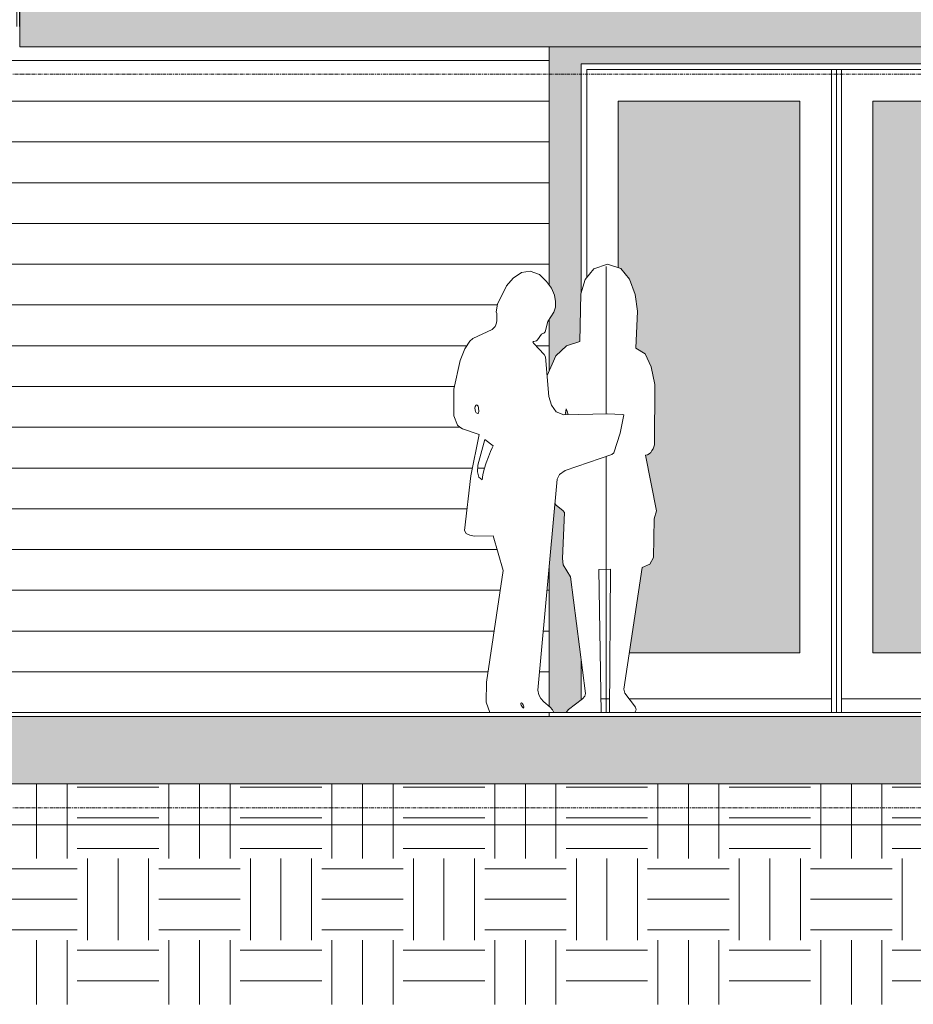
# Model space of a CAD drawing. Header units: inches. Extents: x 8250 to 9854, y -167 to 342.
# Tile 2 of 40: x 8433 to 8564, y -167 to -22. Entities that reach past the tile are written whole.
import ezdxf

# ---------------------------------------------------------------- set-up
doc = ezdxf.new("R2010")
doc.units = ezdxf.units.IN
doc.header["$MEASUREMENT"] = 0
doc.linetypes.add('Grid Line 1_2_', pattern=[0.875, 0.5, -0.125, 0.125, -0.125])
for name, color, linetype, lineweight in [('A-DETL-GENF-1', 8, 'Continuous', 9), ('A-DOOR', 31, 'Continuous', 18), ('A-DOOR-FRAM', 31, 'Continuous', 9), ('A-FLOR', 192, 'Continuous', 18), ('A-FLOR-LEVL-1', 51, 'Grid Line 1_2_', 9), ('A-GENM-1', 5, 'Continuous', 18), ('A-WALL-PATT-1', 111, 'Continuous', 9), ('C-BLDG-PADS', 91, 'Continuous', 9), ('C-BLDG-PADS-1', 91, 'Continuous', 18), ('C-TOPO', 7, 'Continuous', 9), ('I-WALL', 2, 'Continuous', 18), ('S-FNDN', 32, 'Continuous', 18)]:
    doc.layers.add(name, color=color, linetype=linetype, lineweight=lineweight)
pattern_1 = [(0, (8585.043, 0), (12, 12), [12, -12]), (0, (8585.043, 4.5), (12, 12), [12, -12]), (0, (8585.043, 9), (12, 12), [12, -12]), (90, (8586.543, 10.5), (-12, 12), [12, -12]), (90, (8591.043, 10.5), (-12, 12), [12, -12]), (90, (8595.543, 10.5), (-12, 12), [12, -12])]

# ---------------------------------------------------------------- blocks, each defined once
blk = doc.blocks.new('florence 23626 - florence 23626-698392-BUILDING ELEVATION - NORTH')
at = {"layer": 'A-DETL-GENF-1'}
for p, q in [((8517.11, -58.68), (8515.86, -60.24)), ((8519.16, -58), (8517.11, -58.68)), ((8518.93, -58.34), (8518.93, -58.67)), ((8518.93, -58.67), (8518.93, -59.43)), ((8521.09, -58.61), (8519.16, -58)), ((8522.39, -60.21), (8521.09, -58.61)), ((8515.86, -60.24), (8515.23, -62.35)), ((8518.93, -59.43), (8518.93, -60.4)), ((8518.93, -60.4), (8518.93, -61.49)), ((8523.19, -62.43), (8522.39, -60.21)), ((8518.93, -61.49), (8518.93, -67.72)), ((8515.23, -62.35), (8515.08, -69.39)), ((8523.57, -64.92), (8523.19, -62.43)), ((8523.3, -70.36), (8523.57, -64.92)), ((8518.93, -67.72), (8518.93, -68.31)), ((8515.08, -69.39), (8513.08, -69.99)), ((8518.93, -68.31), (8518.93, -68.54)), ((8518.93, -68.54), (8518.93, -68.94)), ((8518.93, -68.94), (8518.93, -69.57)), ((8513.08, -69.99), (8511.53, -71.48)), ((8518.93, -69.57), (8518.93, -70.2)), ((8518.93, -70.2), (8518.93, -70.81)), ((8518.93, -70.81), (8518.93, -73.62)), ((8524.68, -71.18), (8523.3, -70.36)), ((8511.53, -71.48), (8510.25, -74.37)), ((8525.58, -73.11), (8524.68, -71.18)), ((8518.93, -73.62), (8518.93, -74.86)), ((8526.1, -75.72), (8525.58, -73.11)), ((8518.93, -74.86), (8518.93, -75.1)), ((8518.93, -75.1), (8518.93, -75.28)), ((8518.93, -75.28), (8518.93, -75.43)), ((8518.93, -75.43), (8518.93, -75.55)), ((8518.93, -75.55), (8518.93, -75.69)), ((8518.93, -75.69), (8518.93, -75.87)), ((8518.93, -75.87), (8518.93, -77.15)), ((8526.05, -84.6), (8526.1, -75.72)), ((8518.93, -77.15), (8518.93, -80)), ((8512.9, -80.16), (8513.04, -79.28)), ((8513.27, -79.78), (8513.04, -79.28)), ((8513.27, -79.78), (8513.34, -80.15)), ((8525.51, -85.69), (8525.69, -85.43)), ((8525.69, -85.43), (8525.84, -85.15)), ((8525.84, -85.15), (8525.96, -84.86)), ((8525.96, -84.86), (8526.05, -84.6)), ((8518.93, -86.29), (8518.93, -86.46)), ((8518.93, -86.46), (8518.93, -87.6)), ((8524.73, -86.1), (8525.02, -86.05)), ((8526.36, -94.32), (8524.73, -86.1)), ((8525.02, -86.05), (8525.28, -85.9)), ((8525.28, -85.9), (8525.51, -85.69)), ((8518.93, -87.6), (8518.93, -88.15)), ((8518.93, -88.15), (8518.93, -88.59)), ((8518.93, -88.59), (8518.93, -88.84)), ((8518.93, -88.84), (8518.93, -90.27)), ((8518.93, -90.27), (8518.93, -92.55)), ((8518.93, -92.55), (8518.93, -98.39)), ((8511.39, -93.2), (8511.61, -93.54)), ((8511.61, -93.54), (8512.58, -94.24)), ((8512.82, -94.56), (8512.5, -101.34)), ((8512.58, -94.24), (8512.82, -94.56)), ((8525.91, -101.17), (8526.01, -95.5)), ((8526.01, -95.5), (8526.36, -94.32)), ((8518.93, -98.39), (8518.93, -105.49)), ((8512.5, -101.34), (8512.63, -102.27)), ((8525.35, -102.13), (8525.91, -101.17)), ((8512.63, -102.27), (8513.68, -104)), ((8517.87, -102.92), (8519.59, -102.87)), ((8518.93, -103.9), (8518.93, -102.49)), ((8518.93, -102.88), (8518.93, -102.49)), ((8518.93, -104.7), (8518.93, -102.88)), ((8518.93, -103.67), (8518.93, -102.89)), ((8519.59, -102.87), (8519.45, -124)), ((8521.55, -120.54), (8524.24, -102.62)), ((8524.24, -102.62), (8525.35, -102.13)), ((8513.68, -104), (8515.92, -121.19)), ((8518.22, -124), (8517.87, -102.92)), ((8518.93, -107.16), (8518.93, -103.67)), ((8518.93, -103.9), (8518.93, -119.17)), ((8518.93, -105.71), (8518.93, -104.7)), ((8518.93, -105.49), (8518.93, -117.39)), ((8518.93, -107.56), (8518.93, -105.71)), ((8518.93, -124), (8518.93, -107.16)), ((8518.93, -121.62), (8518.93, -107.56)), ((8518.93, -117.39), (8518.93, -118.81)), ((8518.93, -118.81), (8518.93, -121.01)), ((8518.93, -119.17), (8518.93, -122.17)), ((8515.78, -121.6), (8515.45, -121.98)), ((8515.92, -121.19), (8515.78, -121.6)), ((8518.93, -121.01), (8518.93, -121.68)), ((8518.93, -122.53), (8518.93, -121.62)), ((8518.93, -121.68), (8518.93, -122.18)), ((8521.7, -121.15), (8521.55, -120.54)), ((8523.25, -123.2), (8521.7, -121.15)), ((8515.45, -121.98), (8513.41, -123.54)), ((8518.93, -122.17), (8518.93, -123.55)), ((8518.93, -122.18), (8518.93, -123.45)), ((8518.93, -123.21), (8518.93, -122.53)), ((8523.37, -123.62), (8523.25, -123.2)), ((8511.79, -124), (8511.25, -124)), ((8511.25, -124), (8517.57, -124)), ((8513.07, -124), (8511.79, -124)), ((8513.41, -123.54), (8513.07, -124)), ((8513.07, -124), (8518.22, -124)), ((8530.72, -124), (8517.57, -124)), ((8519.45, -124), (8518.22, -124)), ((8518.93, -123.55), (8518.93, -123.21)), ((8518.93, -123.5), (8518.93, -123.39)), ((8518.93, -123.39), (8518.93, -123.42)), ((8518.93, -123.42), (8518.93, -123.46)), ((8518.93, -123.45), (8518.93, -124)), ((8518.93, -123.46), (8518.93, -124)), ((8518.93, -124), (8518.93, -123.5)), ((8523.18, -124), (8519.45, -124)), ((8523.18, -124), (8523.37, -123.62)), ((8523.35, -124), (8523.18, -124)), ((8525.79, -124), (8523.35, -124)), ((8527.83, -124), (8525.79, -124)), ((8529.38, -124), (8527.83, -124)), ((8530.38, -124), (8529.38, -124)), ((8530.72, -124), (8530.38, -124))]:
    blk.add_line(p, q, dxfattribs=at)
blk = doc.blocks.new('lisa 12 res 26737 - lisa 12 res 26737-698378-BUILDING ELEVATION - NORTH')
at = {"layer": 'A-DETL-GENF-1'}
for p, q in [((8505.27, -60.03), (8506.47, -59.23)), ((8506.47, -59.23), (8507.77, -59)), ((8507.77, -59), (8509.12, -59.53)), ((8504.25, -61.2), (8505.27, -60.03)), ((8509.12, -59.53), (8510.17, -60.53)), ((8510.17, -60.53), (8510.89, -61.54)), ((8502.93, -63.89), (8504.25, -61.2)), ((8510.89, -61.54), (8511.32, -62.53)), ((8511.32, -62.53), (8511.5, -63.47)), ((8511.5, -63.47), (8511.46, -64.33)), ((8502.74, -65.01), (8502.93, -63.89)), ((8502.84, -65.26), (8502.74, -65.01)), ((8511.25, -65.06), (8510.34, -66.44)), ((8511.46, -64.33), (8511.25, -65.06)), ((8502.71, -66.93), (8502.8, -66.63)), ((8502.8, -66.63), (8502.86, -66.28)), ((8502.86, -66.28), (8502.84, -65.26)), ((8510.34, -66.44), (8509.94, -67.97)), ((8499.33, -68.91), (8502.17, -67.61)), ((8502.17, -67.61), (8502.6, -67.15)), ((8502.6, -67.15), (8502.71, -66.93)), ((8509.83, -68.12), (8509.8, -68.13)), ((8509.85, -68.1), (8509.83, -68.12)), ((8509.88, -68.06), (8509.85, -68.1)), ((8509.94, -67.97), (8509.88, -68.06)), ((8498.13, -70.46), (8498.86, -69.31)), ((8498.86, -69.31), (8499.33, -68.91)), ((8508.23, -69.37), (8508.12, -69.45)), ((8508.12, -69.45), (8508.27, -69.68)), ((8508.48, -69.34), (8508.23, -69.37)), ((8508.67, -69.26), (8508.48, -69.34)), ((8508.81, -69.14), (8508.67, -69.26)), ((8509.43, -68.28), (8508.81, -69.14)), ((8509.62, -68.19), (8509.43, -68.28)), ((8509.73, -68.15), (8509.62, -68.19)), ((8509.8, -68.13), (8509.73, -68.15)), ((8497.45, -72.16), (8498.13, -70.46)), ((8508.27, -69.68), (8509.82, -71.27)), ((8496.51, -76.38), (8497.45, -72.16)), ((8509.82, -71.27), (8510.02, -71.64)), ((8510.02, -71.64), (8510.51, -77.45)), ((8496.53, -80.33), (8496.51, -76.38)), ((8510.51, -77.45), (8510.88, -78.77)), ((8499.66, -78.96), (8499.62, -79.19)), ((8499.62, -79.19), (8499.63, -79.45)), ((8499.63, -79.45), (8499.69, -79.68)), ((8499.73, -78.78), (8499.66, -78.96)), ((8499.69, -79.68), (8499.82, -79.86)), ((8499.73, -78.78), (8499.82, -78.69)), ((8499.96, -78.74), (8499.82, -78.69)), ((8500.08, -78.91), (8499.96, -78.74)), ((8500.16, -79.16), (8500.08, -78.91)), ((8500.21, -79.7), (8500.16, -79.16)), ((8500.16, -79.88), (8500.21, -79.7)), ((8510.88, -78.77), (8511.58, -79.72)), ((8497.07, -81.68), (8496.53, -80.33)), ((8499.82, -79.86), (8500.04, -79.95)), ((8500.04, -79.95), (8500.16, -79.88)), ((8511.58, -79.72), (8512.73, -80.17)), ((8512.73, -80.17), (8519.1, -80)), ((8519.1, -80), (8521.37, -80.11)), ((8521.55, -80.19), (8520.99, -82.88)), ((8521.37, -80.11), (8521.51, -80.16)), ((8521.51, -80.16), (8521.53, -80.17)), ((8521.53, -80.17), (8521.55, -80.19)), ((8497.37, -81.99), (8497.07, -81.68)), ((8497.79, -82.25), (8497.37, -81.99)), ((8500.24, -83.07), (8497.79, -82.25)), ((8499.03, -89.13), (8500.24, -83.07)), ((8500.02, -87.57), (8501.05, -83.82)), ((8502.28, -84.74), (8501.05, -83.82)), ((8520.99, -82.88), (8520.08, -85.74)), ((8501.89, -85.59), (8502.14, -85.03)), ((8502.14, -85.03), (8502.28, -84.74)), ((8501.27, -87.23), (8501.59, -86.35)), ((8501.59, -86.35), (8501.89, -85.59)), ((8519.78, -86), (8512.9, -88.34)), ((8520.08, -85.74), (8519.78, -86)), ((8500.02, -87.57), (8499.98, -88.57)), ((8500.77, -89.02), (8500.98, -88.15)), ((8500.98, -88.15), (8501.27, -87.23)), ((8512.9, -88.34), (8512.06, -88.94)), ((8498.06, -97.21), (8499.03, -89.13)), ((8499.98, -88.57), (8500.19, -89.35)), ((8500.19, -89.35), (8500.69, -89.76)), ((8500.69, -89.76), (8500.77, -89.02)), ((8511.71, -89.66), (8508.89, -120.72)), ((8512.06, -88.94), (8511.71, -89.66)), ((8498.33, -97.64), (8498.06, -97.21)), ((8498.84, -97.89), (8498.33, -97.64)), ((8499.5, -98.01), (8498.84, -97.89)), ((8502.28, -98), (8499.5, -98.01)), ((8503.76, -103.09), (8502.28, -98)), ((8501.33, -119.51), (8503.76, -103.09)), ((8501.28, -122.47), (8501.33, -119.51)), ((8508.89, -120.72), (8509.03, -121.38)), ((8509.03, -121.38), (8509.34, -121.93)), ((8501.28, -122.47), (8501.81, -124)), ((8506.39, -122.64), (8506.38, -122.76)), ((8506.38, -122.76), (8506.42, -122.91)), ((8506.39, -122.64), (8506.49, -122.56)), ((8506.42, -122.91), (8506.62, -123.21)), ((8506.56, -122.59), (8506.49, -122.56)), ((8506.64, -122.69), (8506.56, -122.59)), ((8506.72, -122.84), (8506.64, -122.69)), ((8506.84, -123.15), (8506.72, -122.84)), ((8506.84, -123.27), (8506.84, -123.15)), ((8509.34, -121.93), (8509.78, -122.4)), ((8509.78, -122.4), (8510.71, -123.21)), ((8496.48, -124), (8496.81, -124)), ((8496.48, -124), (8501.81, -124)), ((8496.81, -124), (8497.76, -124)), ((8497.76, -124), (8499.24, -124)), ((8499.24, -124), (8501.18, -124)), ((8501.18, -124), (8503.51, -124)), ((8511.25, -124), (8501.81, -124)), ((8503.51, -124), (8506.15, -124)), ((8506.15, -124), (8509.03, -124)), ((8506.62, -123.21), (8506.72, -123.31)), ((8506.72, -123.31), (8506.79, -123.33)), ((8506.79, -123.33), (8506.84, -123.27)), ((8509.03, -124), (8511.9, -124)), ((8510.71, -123.21), (8511.06, -123.59)), ((8511.06, -123.59), (8511.25, -124)), ((8521.57, -124), (8511.25, -124)), ((8511.9, -124), (8514.54, -124)), ((8514.54, -124), (8516.87, -124)), ((8516.87, -124), (8518.81, -124)), ((8518.81, -124), (8520.3, -124)), ((8520.3, -124), (8521.24, -124)), ((8521.24, -124), (8521.57, -124))]:
    blk.add_line(p, q, dxfattribs=at)
blk = doc.blocks.new('Door-Sierra-Sliding_Patio-Full_Glass-3-Panel-Standard - C-PS-108096-3 Clad-1347236-BUILDING ELEVATION - NORTH')
at = {"layer": 'A-GENM-1'}
for points in [[(8526.01, -115.19), (8547.48, -115.19), (8547.48, -33.97), (8520.73, -33.97), (8520.73, -58.5), (8521.09, -58.61), (8522.39, -60.21), (8523.19, -62.43), (8523.57, -64.92), (8523.3, -70.36), (8524.68, -71.18), (8525.58, -73.11), (8526.1, -75.72), (8526.05, -84.6), (8525.84, -85.15), (8525.69, -85.43), (8525.51, -85.69), (8525.28, -85.9), (8525.02, -86.05), (8524.73, -86.1), (8526.36, -94.32), (8526.01, -95.5), (8525.91, -101.17), (8525.35, -102.13), (8524.24, -102.62), (8522.35, -115.19), (8525.91, -115.19)], [(8558.22, -115.19), (8584.97, -115.19), (8584.97, -33.97), (8558.22, -33.97), (8558.22, -115.19)], [(8589.61, -115.19), (8616.34, -115.17), (8616.34, -33.97), (8589.61, -33.97), (8589.61, -98.02)]]:
    blk.add_hatch(color=256, dxfattribs=at).paths.add_polyline_path(points, flags=0)
at = {"layer": 'A-DOOR'}
for p, q in [((8621.83, -28.49), (8515.26, -28.49)), ((8515.26, -28.49), (8515.26, -62.25)), ((8621.83, -124), (8621.83, -28.49)), ((8516.11, -59.93), (8516.11, -29.34)), ((8516.11, -29.34), (8620.98, -29.34)), ((8552.11, -124), (8552.11, -29.34)), ((8552.11, -124), (8552.11, -29.34)), ((8552.11, -122), (8552.11, -29.34)), ((8552.86, -29.34), (8552.86, -124)), ((8552.86, -124), (8552.86, -29.34)), ((8553.61, -29.34), (8553.61, -124)), ((8589.59, -122), (8589.59, -29.34)), ((8620.94, -29.34), (8620.94, -124)), ((8620.98, -124), (8620.98, -29.34)), ((8520.73, -58.5), (8520.73, -33.97)), ((8520.73, -33.97), (8547.48, -33.97)), ((8547.48, -33.97), (8547.48, -115.19)), ((8558.22, -115.19), (8558.22, -33.97)), ((8558.22, -33.97), (8584.97, -33.97)), ((8584.97, -33.97), (8584.97, -115.19)), ((8589.61, -33.97), (8616.36, -33.97)), ((8589.61, -115.19), (8589.61, -33.97)), ((8616.34, -115.19), (8616.34, -33.97)), ((8616.36, -33.97), (8616.36, -115.19)), ((8547.48, -115.19), (8522.35, -115.19)), ((8584.97, -115.19), (8558.22, -115.19)), ((8616.36, -115.19), (8589.61, -115.19)), ((8515.26, -116.08), (8515.26, -122.13)), ((8518.19, -122), (8519.46, -122)), ((8522.34, -122), (8552.11, -122)), ((8553.61, -122), (8589.59, -122)), ((8621.83, -124), (8620.98, -124))]:
    blk.add_line(p, q, dxfattribs=at)
at = {"layer": 'A-DOOR-FRAM'}
for p, q in [((8518.19, -122), (8519.46, -122)), ((8522.34, -122), (8552.11, -122)), ((8553.61, -122), (8620.98, -122))]:
    blk.add_line(p, q, dxfattribs=at)

msp = doc.modelspace()

# ---------------------------------------------------------------- hatches: boundary and pattern name
at = {"layer": 'A-FLOR'}
h = msp.add_hatch(color=256, dxfattribs=at)
h.paths.add_polyline_path([(8432.57, -26), (8644.57, -26), (8644.57, -22), (8645.07, -22), (8645.07, -21.75), (8645.57, -21.75), (8645.58, -21.5), (8646.07, -21.5), (8646.07, -14), (8432.57, -14)], flags=0)
h.paths.add_polyline_path([(8685.53, -22), (8692.57, -22), (8692.57, -14), (8649.07, -14), (8649.08, -21.5), (8649.57, -21.5), (8649.57, -21.75), (8650.07, -21.75), (8650.07, -22), (8668.73, -22)], flags=0)
at = {"layer": 'A-WALL-PATT-1'}
h = msp.add_hatch(dxfattribs=at)
h.set_pattern_fill('FP_5', color=256, style=0, pattern_type=2)
h.set_pattern_definition([(90, (8436.38, -124), (-51.125, 3e-15), [24, 0, 0, 0]), (90, (8441.88, -124), (-51.125, 3e-15), [24, 0, 0, 0]), (90, (8442.257, -124), (-51.125, 3e-15), [24, 0, 0, 0]), (90, (8445.757, -124), (-51.125, 3e-15), [24, 0, 0, 0]), (90, (8446.13, -124), (-51.125, 3e-15), [24, 0, 0, 0]), (90, (8451.63, -124), (-51.125, 3e-15), [24, 0, 0, 0]), (90, (8452.007, -124), (-51.125, 3e-15), [24, 0, 0, 0]), (90, (8463.38, -124), (-51.125, 3e-15), [24, 0, 0, 0]), (90, (8463.757, -124), (-51.125, 3e-15), [24, 0, 0, 0]), (90, (8467.257, -124), (-51.125, 3e-15), [24, 0, 0, 0]), (90, (8467.63, -124), (-51.125, 3e-15), [24, 0, 0, 0]), (90, (8471.13, -124), (-51.125, 3e-15), [24, 0, 0, 0]), (90, (8471.507, -124), (-51.125, 3e-15), [24, 0, 0, 0]), (90, (8477.38, -124), (-51.125, 3e-15), [24, 0, 0, 0]), (90, (8477.757, -124), (-51.125, 3e-15), [24, 0, 0, 0]), (90, (8483.257, -124), (-51.125, 3e-15), [24, 0, 0, 0]), (90, (8483.63, -124), (-51.125, 3e-15), [24, 0, 0, 0]), (90, (8487.13, -124), (-51.125, 3e-15), [24, 0, 0, 0]), (90, (8457.507, -124), (-51.125, 3e-15), [24, 0, 0, 0]), (90, (8457.88, -124), (-51.125, 3e-15), [24, 0, 0, 0])])
h.paths.add_polyline_path([(8432.57, -23), (8432.57, -14), (8433.07, -14), (8433.07, -13.75), (8433.57, -13.75), (8433.58, -13.5), (8434.07, -13.5), (8434.07, -13.75), (8434.38, -13.75), (8434.38, 21.62), (8434.07, 21.62), (8434.07, 22.37), (8436.01, 22.37), (8436.01, 81.5), (8435.13, 81.5), (8435.13, 66.87), (8430.01, 66.87), (8430.01, 81.5), (8403.19, 81.5), (8403.19, -23)], flags=0)
h.paths.add_polyline_path([(8408.37, 91.5), (8436.01, 91.51), (8436.01, 114), (8403.19, 114), (8403.19, 91.5)], flags=0)
h = msp.add_hatch(dxfattribs=at)
h.set_pattern_fill('FP_4', color=256, style=0, pattern_type=2)
h.set_pattern_definition([(0, (8510.569, -124), (0, 6), [])])
h.paths.add_polyline_path([(8409.94, -124.58), (8510.57, -124.58), (8510.57, -124), (8501.81, -124), (8501.28, -122.47), (8501.33, -119.51), (8503.76, -103.09), (8502.28, -98), (8499.5, -98.01), (8498.84, -97.89), (8498.33, -97.64), (8498.06, -97.21), (8499.03, -89.13), (8500.24, -83.07), (8497.79, -82.25), (8497.37, -81.99), (8497.07, -81.68), (8496.53, -80.33), (8496.51, -76.38), (8497.45, -72.16), (8498.13, -70.46), (8498.86, -69.31), (8499.33, -68.91), (8502.17, -67.61), (8502.6, -67.15), (8502.74, -66.81), (8502.83, -66.44), (8502.86, -66.28), (8502.84, -65.26), (8502.74, -65.01), (8502.93, -63.89), (8504.25, -61.2), (8505.27, -60.03), (8506.47, -59.23), (8507.77, -59), (8509.12, -59.53), (8510.17, -60.53), (8510.57, -61.09), (8510.57, -26), (8432.57, -26), (8432.57, -23), (8404.57, -23), (8404.57, -72), (8405.67, -72), (8405.67, -124.58)], flags=0)
h.paths.add_polyline_path([(8506.79, -123.33), (8506.84, -123.27), (8506.84, -123.15), (8506.72, -122.83), (8506.59, -122.64), (8506.56, -122.59), (8506.49, -122.56), (8506.39, -122.64), (8506.39, -122.8), (8506.42, -122.91), (8506.64, -123.23), (8506.72, -123.31)], flags=0)
h.paths.add_polyline_path([(8510.57, -123.09), (8510.57, -102.26), (8508.89, -120.72), (8509.03, -121.38), (8509.34, -121.93), (8509.78, -122.4), (8510.11, -122.69)], flags=0)
h.paths.add_polyline_path([(8500.69, -89.76), (8500.77, -89.02), (8501.05, -87.91), (8501.27, -87.23), (8501.59, -86.35), (8502.14, -85.03), (8502.28, -84.74), (8501.05, -83.82), (8500.02, -87.57), (8499.98, -88.57), (8500.21, -89.37), (8500.57, -89.66)], flags=0)
h.paths.add_polyline_path([(8500.04, -79.95), (8500.16, -79.86), (8500.21, -79.7), (8500.16, -79.16), (8500.08, -78.91), (8499.96, -78.74), (8499.82, -78.69), (8499.73, -78.78), (8499.66, -78.96), (8499.62, -79.27), (8499.63, -79.45), (8499.7, -79.7), (8499.82, -79.86), (8499.88, -79.88)], flags=0)
h.paths.add_polyline_path([(8510.25, -74.37), (8510.57, -73.65), (8510.57, -66.09), (8510.34, -66.44), (8509.94, -67.97), (8509.82, -68.12), (8509.59, -68.21), (8509.43, -68.28), (8508.81, -69.14), (8508.67, -69.26), (8508.48, -69.34), (8508.23, -69.37), (8508.12, -69.45), (8508.27, -69.68), (8509.82, -71.27), (8510.02, -71.64), (8510.08, -72.34)], flags=0)
at = {"layer": 'C-BLDG-PADS'}
h = msp.add_hatch(dxfattribs=at)
h.set_pattern_fill('FP_14', color=256, style=0, pattern_type=2)
h.set_pattern_definition([(0, (8585.043, -134.452), (7.68, 0.04), [0.634, -5.126, 0.634, -5.126, -30.72]), (0, (8585.043, -134.452), (7.68, 0.04), [-11.52, 0.634, -10.886, 0.634, -5.126, -13.44]), (0, (8585.043, -134.452), (7.68, 0.04), [-28.8, 0.634, -3.206, 0.634, -8.966]), (177.934, (8587.923, -134.432), (-5.5023069, 0.118438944), [0.317, -2.565, 0.317, -2.565, -15.37]), (177.934, (8587.923, -134.432), (-5.5023069, 0.118438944), [-5.764, 0.317, -5.447, 0.317, -2.565, -6.724]), (177.934, (8587.923, -134.432), (-5.5023069, 0.118438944), [-14.409, 0.317, -1.604, 0.317, -4.486]), (182.066, (8588.883, -134.352), (-2.177697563, -0.1586106), [0.317, -2.565, 0.317, -2.565, -15.37]), (182.066, (8588.883, -134.352), (-2.177697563, -0.1586106), [-5.764, 0.317, -5.447, 0.317, -2.565, -6.724]), (182.066, (8588.883, -134.352), (-2.177697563, -0.1586106), [-14.409, 0.317, -1.604, 0.317, -4.486])])
h.paths.add_polyline_path([(8635.14, -134.51), (8644.57, -134.51), (8644.57, -124.58), (8405.67, -124.58), (8405.67, -134.51), (8567.96, -134.51)], flags=0)
h = msp.add_hatch(dxfattribs=at)
h.set_pattern_fill('FP_13', color=256, style=0, pattern_type=2)
h.set_pattern_definition(pattern_1)
h.paths.add_polyline_path([(8500.77, -140.51), (8644.57, -140.51), (8644.57, -134.51), (8405.67, -134.51), (8405.67, -140.51), (8433.59, -140.51)], flags=0)
at = {"layer": 'C-TOPO'}
h = msp.add_hatch(dxfattribs=at)
h.set_pattern_fill('FP_12', color=256, style=0, pattern_type=2)
h.set_pattern_definition(pattern_1)
h.paths.add_polyline_path([(8405.67, -166.95), (8644.57, -166.95), (8644.55, -140.51), (8405.67, -140.51)], flags=0)
at = {"layer": 'I-WALL'}
h = msp.add_hatch(color=256, dxfattribs=at)
h.paths.add_polyline_path([(8511.25, -124), (8513.07, -124), (8513.41, -123.54), (8515.26, -122.13), (8515.26, -116.08), (8513.68, -104), (8512.63, -102.27), (8512.5, -101.34), (8512.82, -94.56), (8512.58, -94.24), (8511.61, -93.54), (8511.39, -93.2), (8510.57, -102.26), (8510.57, -123.09), (8510.76, -123.27), (8511.06, -123.59), (8511.19, -123.87)], flags=0)
h.paths.add_polyline_path([(8631.72, -124), (8631.72, -28.81), (8644.57, -28.81), (8644.57, -26), (8510.57, -26), (8510.57, -61.09), (8510.89, -61.54), (8511.32, -62.53), (8511.49, -63.56), (8511.46, -64.33), (8511.25, -65.06), (8510.57, -66.09), (8510.57, -73.65), (8511.53, -71.48), (8513.08, -69.99), (8515.08, -69.39), (8515.23, -62.35), (8515.26, -62.25), (8515.26, -28.49), (8621.83, -28.49), (8621.83, -124)], flags=0)
h.paths.add_polyline_path([(8512.9, -80.16), (8513.34, -80.15), (8513.27, -79.78), (8513.04, -79.28), (8512.9, -80.13)], flags=0)

# ---------------------------------------------------------------- linework, layer by layer
at = {"layer": 'A-FLOR'}
for p in [(8432.57, -14), (8644.57, -26)]:
    msp.add_line(p, (8432.57, -26), dxfattribs=at)
at = {"layer": 'A-FLOR-LEVL-1'}
for p, q in [((8318.04, -30), (9000.2, -30)), ((8318.04, -124), (9000.2, -124)), ((8318.04, -138), (9000.2, -138))]:
    msp.add_line(p, q, dxfattribs=at)
at = {"layer": 'C-BLDG-PADS'}
for p, q in [((8405.67, -124), (8501.81, -124)), ((8644.57, -124.58), (8405.67, -124.58)), ((8511.25, -124), (8513.07, -124)), ((8518.22, -124), (8519.45, -124)), ((8523.18, -124), (8620.98, -124))]:
    msp.add_line(p, q, dxfattribs=at)
at = {"layer": 'C-BLDG-PADS-1'}
for p, q in [((8644.57, -134.51), (8405.67, -134.51)), ((8405.67, -140.51), (8644.57, -140.51))]:
    msp.add_line(p, q, dxfattribs=at)
at = {"layer": 'S-FNDN'}
for p, q in [((8510.57, -61.09), (8510.57, -26)), ((8510.57, -73.65), (8510.57, -66.09)), ((8510.57, -123.09), (8510.57, -102.26)), ((8510.57, -124.58), (8510.57, -124))]:
    msp.add_line(p, q, dxfattribs=at)

# ---------------------------------------------------------------- block references
at = {"layer": 'A-DETL-GENF-1'}
for name in ['lisa 12 res 26737 - lisa 12 res 26737-698378-BUILDING ELEVATION - NORTH', 'florence 23626 - florence 23626-698392-BUILDING ELEVATION - NORTH']:
    msp.add_blockref(name, (0, 0), dxfattribs=at)
at = {"layer": 'A-DOOR'}
msp.add_blockref('Door-Sierra-Sliding_Patio-Full_Glass-3-Panel-Standard - C-PS-108096-3 Clad-1347236-BUILDING ELEVATION - NORTH', (0, 0), dxfattribs=at)

doc.saveas('drawing.dxf')
